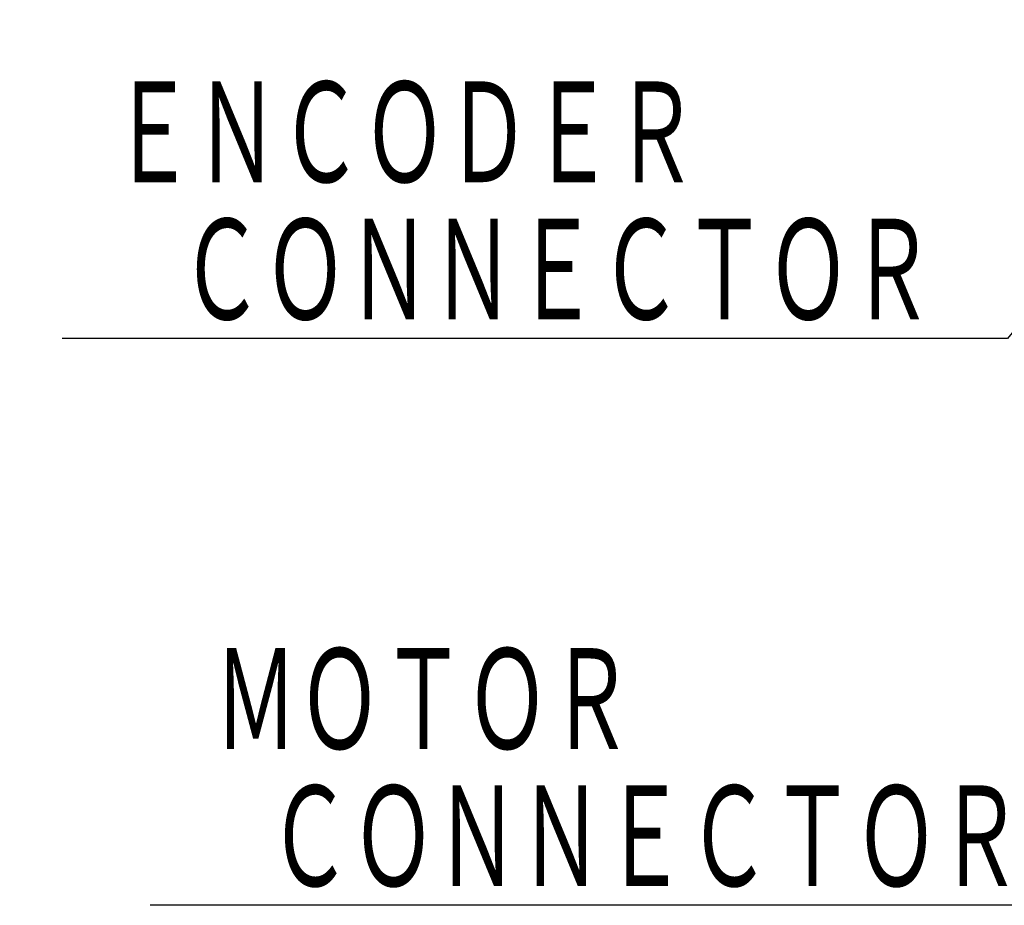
# Model space of a CAD drawing. Header units: millimetres. Extents: x 0 to 1071, y 0 to 742.
# Tile 31 of 128: x 181 to 256, y 352 to 419. Entities that reach past the tile are written whole.
import ezdxf

# ---------------------------------------------------------------- set-up
doc = ezdxf.new("R2010")
doc.units = ezdxf.units.MM
doc.header["$LTSCALE"] = 0.454724
doc.layers.add('NoLayerName_001', color=7, linetype='Continuous')
doc.styles.get("Standard").update_dxf_attribs({"font": 'txt', "bigfont": 'extfont2'})
doc.dimstyles.get("Standard").update_dxf_attribs({"dimtxt": 2.5, "dimasz": 2.5, "dimexe": 1, "dimexo": 1, "dimtad": 1, "dimdec": 3, "dimzin": 0, "dimdsep": 46, "dimtxsty": 'Standard', "dimcen": 2.5, "dimadec": 3, "dimazin": 0, "dimtfac": 0.75, "dimtdec": 3, "dimtmove": 0, "dimatfit": 3, "dimfxl": 1, "dimarcsym": 0})

msp = doc.modelspace()

# ---------------------------------------------------------------- texts
at = {"layer": 'NoLayerName_001', "color": 3, "lineweight": 13, "char_height": 8.75, "attachment_point": 7}
for s, insert in [('\\A1;\\W0.6667;ＥＮＣＯＤＥＲ', (188.0229, 406.1789)), ('\\A1;\\W0.6667;ＭＯＴＯＲ', (195.8896, 362.8169))]:
    msp.add_mtext(s, dxfattribs=dict(at, insert=insert))
at = {"layer": 'NoLayerName_001', "color": 3, "linetype": 'Continuous', "lineweight": 13, "char_height": 8.75, "attachment_point": 9, "line_spacing_factor": 0.6}
for insert in [(251.0229, 395.6789), (257.7646, 352.3169)]:
    msp.add_mtext('\\A1;\\W0.6667;ＣＯＮＮＥＣＴＯＲ', dxfattribs=dict(at, insert=insert))

# ---------------------------------------------------------------- leaders
at = {"layer": 'NoLayerName_001', "color": 3, "linetype": 'Continuous', "lineweight": 13, "annotation_type": 0, "has_hookline": 1, "hookline_direction": 1, "text_width": 66.7542}
for points in [[(283.9113, 428.5586), (256.6479, 395.0539), (251.6479, 395.0539)], [(286.3265, 380.6), (263.3896, 351.6919), (258.3896, 351.6919)]]:
    msp.add_leader(points, dimstyle='Standard', override={"dimtxt": 8.75, "dimasz": 5, "dimldrblk": 'OPEN30'}, dxfattribs=at)

doc.saveas('drawing.dxf')
